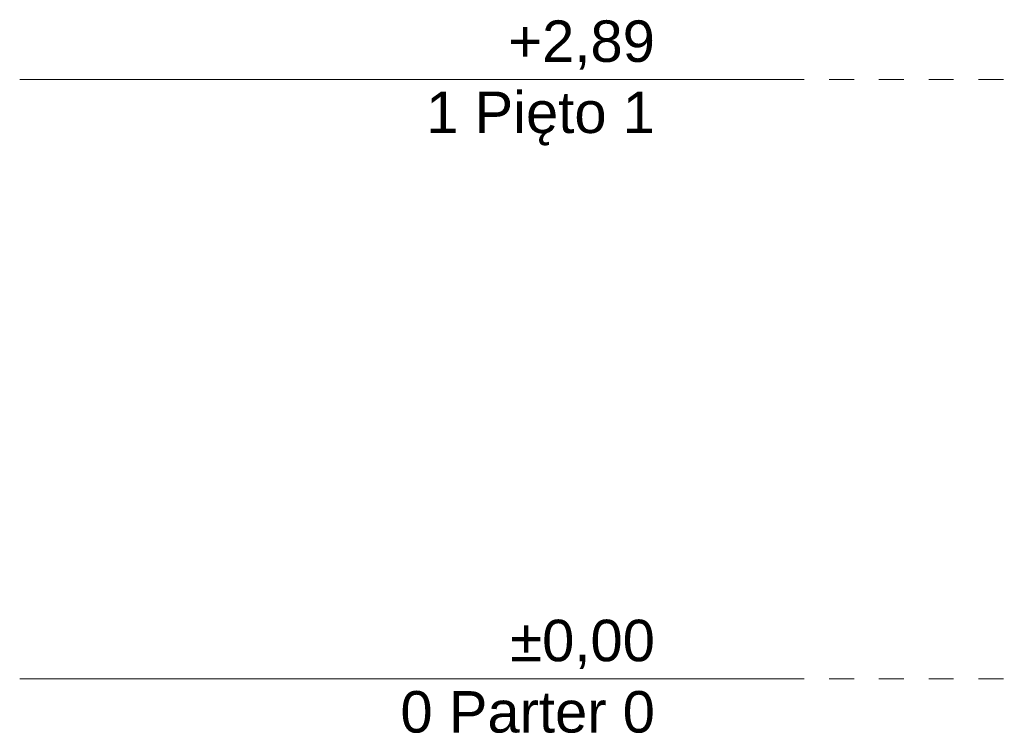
# Model space of a CAD drawing. Header units: millimetres. Extents: x 92668 to 123324, y -8921 to 14506.
# Tile 2 of 133: x 92668 to 97414, y -263 to 3178. Entities that reach past the tile are written whole.
import ezdxf

# ---------------------------------------------------------------- set-up
doc = ezdxf.new("R2010")
doc.units = ezdxf.units.MM
doc.header["$MEASUREMENT"] = 0
doc.linetypes.add('Przerywana', pattern=[240, 120, -120])
doc.layers.add('0_Nr_pióra__45', color=7, linetype='Continuous', lineweight=15, true_color=0x40a5ff)
doc.layers.add('0_Nr_pióra__85', color=7, linetype='Continuous', lineweight=13, true_color=0x80c2ff)
doc.styles.add('STYL_AUTOMATYCZNY_1', font='arial.ttf')

# ---------------------------------------------------------------- blocks, each defined once
blk = doc.blocks.new('B Przekrój_STORY_MARKER')
at = {"layer": '0_Nr_pióra__45', "color": 161, "linetype": 'Continuous', "lineweight": 15, "true_color": 0x40a5ff}
for p, q in [((92667.8, 2890), (95729.8, 2890)), ((95929.8, 2890), (95729.8, 2890)), ((95929.8, 2890), (96129.8, 2890)), ((96229.8, 2890), (96129.8, 2890)), ((96329.8, 2890), (96229.8, 2890)), ((92667.8, 0), (95729.8, 0)), ((95929.8, 0), (95729.8, 0)), ((95929.8, 0), (96129.8, 0)), ((96229.8, 0), (96129.8, 0)), ((96329.8, 0), (96229.8, 0))]:
    blk.add_line(p, q, dxfattribs=at)
at = {"layer": '0_Nr_pióra__85', "color": 151, "linetype": 'Przerywana', "lineweight": 13, "true_color": 0x80c2ff}
for p, q in [((96329.8, 2890), (119661.6, 2890)), ((96329.8, 0), (119661.6, 0))]:
    blk.add_line(p, q, dxfattribs=at)
at = {"layer": '0_Nr_pióra__45', "color": 161, "lineweight": 15, "true_color": 0x40a5ff, "char_height": 200, "attachment_point": 3, "style": 'STYL_AUTOMATYCZNY_1'}
for s, insert, line_spacing_factor in [('\\A1;{\\pqr;\\pt0;\\fArial|b0|i0|c238|p0;\\W1.000000;+2,89\\P\\pqr;\\pt0;\\fArial|b0|i0|c238|p0;\\W1.000000;1\\fArial|b0|i0|c238|p0;\\W1.000000; \\fArial|b0|i0|c238|p0;\\W1.000000;Pięto 1}', (95729.8, 3174.3), 1.029083), ('\\A1;{\\pqr;\\pt0;\\fArial|b0|i0|c238|p0;\\W1.000000;±0,00\\P\\pqr;\\pt0;\\fArial|b0|i0|c238|p0;\\W1.000000;0\\fArial|b0|i0|c238|p0;\\W1.000000; \\fArial|b0|i0|c238|p0;\\W1.000000;Parter 0}', (95729.8, 284.3), 1.032029)]:
    blk.add_mtext(s, dxfattribs=dict(at, insert=insert, line_spacing_factor=line_spacing_factor))

msp = doc.modelspace()

# ---------------------------------------------------------------- block references
at = {"linetype": 'Continuous', "lineweight": 0}
msp.add_blockref('B Przekrój_STORY_MARKER', (0, 0), dxfattribs=at)

doc.saveas('drawing.dxf')
